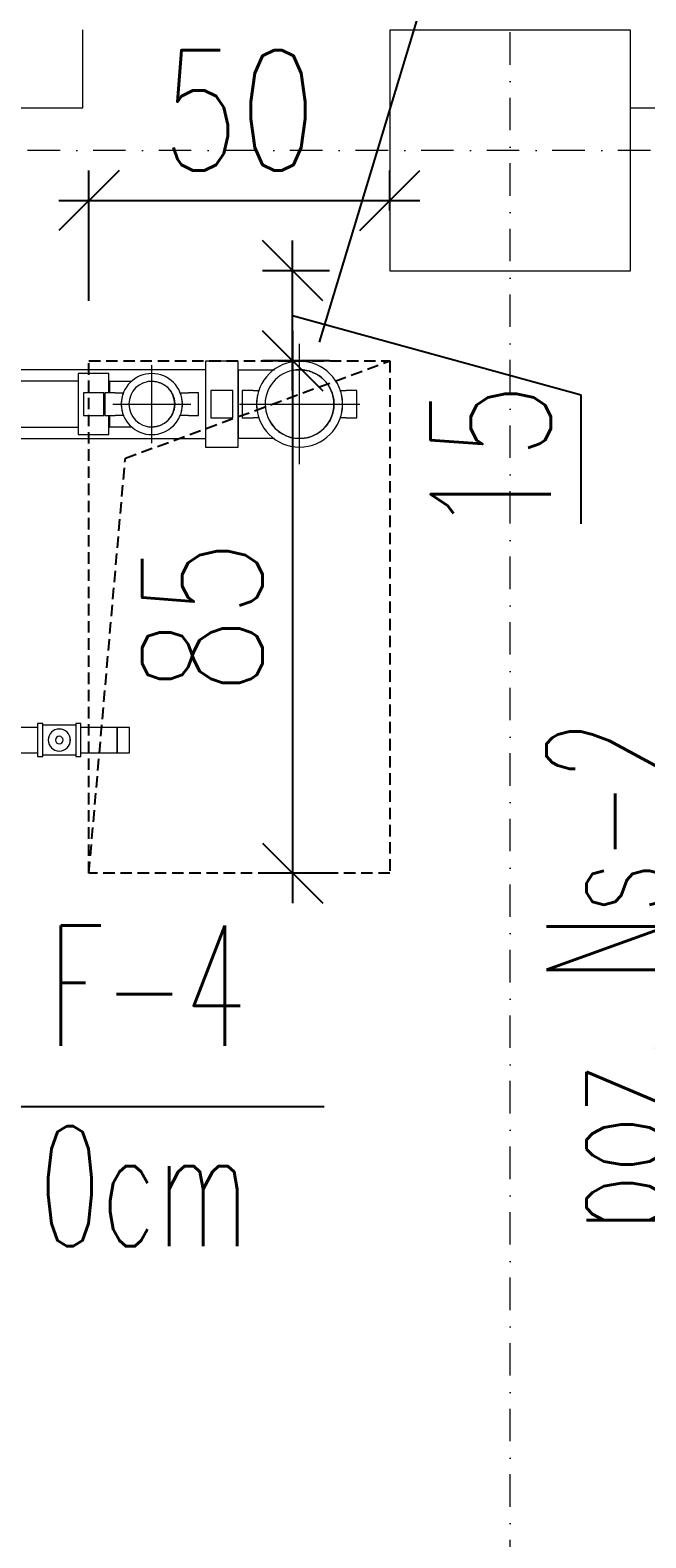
# Model space of a CAD drawing. Header units: millimetres. Extents: x -303 to 588072, y -379 to 357555.
# Tile 48 of 88: x 563200 to 563302, y 340312 to 340563. Entities that reach past the tile are written whole.
import ezdxf

# ---------------------------------------------------------------- set-up
doc = ezdxf.new("R2010")
doc.units = ezdxf.units.MM
doc.header["$LTSCALE"] = 0.15
doc.header["$MEASUREMENT"] = 0
doc.header["$PDSIZE"] = -5
doc.linetypes.add('DASHED', pattern=[19.05, 12.7, -6.35])
doc.linetypes.add('Kropki i Kreski', pattern=[72, 36, -18, 0, -18])
for name, color, linetype in [('2', 4, 'DASHED'), ('2_ściany wewnętrzne.ISTN', 7, 'Continuous'), ('3', 4, 'Continuous'), ('3_pompownia.K_IR', 7, 'Continuous'), ('4_osie.ISTN', 7, 'Continuous'), ('RFD_3', 4, 'Continuous'), ('RFD_5', 8, 'Continuous'), ('RFD_5 @ 10', 8, 'Continuous')]:
    doc.layers.add(name, color=color, linetype=linetype)
doc.styles.get("Standard").update_dxf_attribs({"font": 'simplex.shx', "width": 0.75})
doc.styles.add('txt3', font='simplex.shx', dxfattribs={"width": 0.75, "height": 20})
doc.dimstyles.new('opis 1.1', dxfattribs={"dimscale": 0, "dimtxt": 2, "dimasz": 1, "dimexe": 0.5, "dimexo": 1, "dimgap": 0, "dimtad": 0, "dimdec": 1, "dimrnd": 0.5, "dimdsep": 46, "dimtxsty": 'Standard', "dimblk1": 'OBLIQUE', "dimblk2": 'OBLIQUE', "dimsah": 1, "dimcen": 1, "dimdle": 0.5, "dimclrd": 256, "dimclre": 256, "dimclrt": 4, "dimadec": 0, "dimazin": 2, "dimtm": 1e-09, "dimtfac": 0.75, "dimtdec": 1, "dimtmove": 0, "dimatfit": 3, "dimfxl": 0, "dimtvp": 0.75, "dimtolj": 1, "dimtzin": 0, "dimlwd": -1, "dimlwe": -1, "dimarcsym": 0})

# ---------------------------------------------------------------- blocks, each defined once
blk = doc.blocks.new('rfrefrffff')
at = {"layer": '2_ściany wewnętrzne.ISTN', "color": 252, "linetype": 'Continuous', "lineweight": 0, "flags": 128}
for points in [[(563208.63, 340549.94), (563208.63, 340562.94)], [(562759.63, 340549.94), (563208.63, 340549.94)], [(563299.63, 340549.98), (563364.7, 340549.98)]]:
    blk.add_lwpolyline(points, dxfattribs=at)
blk.add_lwpolyline([(563259.63, 340522.88), (563299.63, 340522.88), (563299.63, 340562.88), (563259.63, 340562.88)], close=True, dxfattribs=at)
at = {"layer": '3_pompownia.K_IR', "color": 254, "linetype": 'Continuous', "lineweight": 15}
for p, q in [((563244.63, 340490.7), (563244.63, 340510.7)), ((563220.08, 340494.2), (563220.08, 340507.2)), ((563234.42, 340507.84), (563229.01, 340507.84)), ((563229.01, 340507.84), (563229.01, 340500.69)), ((563234.42, 340500.69), (563234.42, 340507.84)), ((563207.86, 340504.5), (563098.29, 340504.5)), ((563229.01, 340506.4), (563169.35, 340506.4)), ((563212.94, 340505.78), (563207.86, 340505.78)), ((563207.86, 340505.78), (563207.86, 340500.7)), ((563212.94, 340502.62), (563212.94, 340505.78)), ((563213.06, 340504.51), (563212.94, 340504.51)), ((563213.06, 340502.6), (563213.06, 340504.51)), ((563213.06, 340504.51), (563213.06, 340502.6)), ((563234.45, 340500.69), (563234.45, 340506.4)), ((563234.45, 340506.4), (563234.45, 340500.69)), ((563208.7, 340502.6), (563208.7, 340498.79)), ((563212.09, 340502.6), (563208.7, 340502.6)), ((563212.09, 340498.79), (563212.09, 340502.6)), ((563212.29, 340502.6), (563212.29, 340498.79)), ((563213.98, 340502.6), (563212.29, 340502.6)), ((563213.98, 340502.6), (563215.37, 340502.6)), ((563224.78, 340502.6), (563226.17, 340502.6)), ((563227.86, 340502.6), (563226.17, 340502.6)), ((563227.86, 340498.79), (563227.86, 340502.6)), ((563229.91, 340502.98), (563229.91, 340498.4)), ((563233.52, 340502.98), (563229.91, 340502.98)), ((563233.52, 340498.4), (563233.52, 340502.98)), ((563235.11, 340502.98), (563235.11, 340498.4)), ((563236.91, 340502.98), (563235.11, 340502.98)), ((563236.91, 340502.98), (563237.86, 340502.98)), ((563251.41, 340502.98), (563252.36, 340502.98)), ((563254.16, 340502.98), (563252.36, 340502.98)), ((563254.16, 340498.4), (563254.16, 340502.98)), ((563207.86, 340500.7), (563207.86, 340495.62)), ((563213.58, 340500.7), (563226.58, 340500.7)), ((563229.01, 340500.69), (563229.01, 340493.54)), ((563234.42, 340493.54), (563234.42, 340500.69)), ((563234.45, 340494.97), (563234.45, 340500.69)), ((563234.45, 340500.69), (563234.45, 340494.97)), ((563244.63, 340500.7), (563244.63, 340500.69)), ((563098.29, 340496.89), (563207.86, 340496.89)), ((563208.7, 340498.79), (563212.09, 340498.79)), ((563212.29, 340498.79), (563213.98, 340498.79)), ((563212.94, 340495.62), (563212.94, 340498.77)), ((563212.94, 340496.89), (563213.06, 340496.89)), ((563213.06, 340496.89), (563213.06, 340498.79)), ((563213.06, 340498.79), (563213.06, 340496.89)), ((563215.37, 340498.79), (563213.98, 340498.79)), ((563226.17, 340498.79), (563224.78, 340498.79)), ((563226.17, 340498.79), (563227.86, 340498.79)), ((563229.91, 340498.4), (563233.52, 340498.4)), ((563235.11, 340498.4), (563236.91, 340498.4)), ((563237.86, 340498.4), (563236.91, 340498.4)), ((563252.36, 340498.4), (563251.41, 340498.4)), ((563252.36, 340498.4), (563254.16, 340498.4)), ((563169.35, 340494.97), (563229.01, 340494.97)), ((563207.86, 340495.62), (563212.94, 340495.62)), ((563229.01, 340493.54), (563234.42, 340493.54)), ((563201.1, 340446.94), (562908.3, 340446.94)), ((563201.97, 340447.56), (563201.1, 340447.56)), ((563201.1, 340447.56), (563201.1, 340444.83)), ((563201.97, 340444.83), (563201.97, 340447.56)), ((563204.7, 340447.31), (563201.97, 340447.31)), ((563207.43, 340447.31), (563204.7, 340447.31)), ((563208.3, 340447.56), (563207.43, 340447.56)), ((563207.43, 340447.56), (563207.43, 340444.83)), ((563208.3, 340444.83), (563208.3, 340447.56)), ((563214.3, 340446.94), (563208.3, 340446.94)), ((563216.38, 340446.94), (563214.3, 340446.94)), ((563214.3, 340442.72), (563214.3, 340446.94)), ((563214.3, 340446.86), (563214.3, 340446.66)), ((563214.3, 340446.65), (563214.3, 340446.32)), ((563216.38, 340444.83), (563216.38, 340446.94)), ((563201.1, 340444.83), (563201.1, 340442.09)), ((563201.97, 340442.09), (563201.97, 340444.83)), ((563207.43, 340444.83), (563207.43, 340442.09)), ((563208.3, 340442.09), (563208.3, 340444.83)), ((563214.3, 340446.32), (563214.3, 340445.88)), ((563214.3, 340445.88), (563214.3, 340445.37)), ((563214.3, 340445.37), (563214.3, 340444.83)), ((563214.3, 340444.83), (563214.3, 340444.28)), ((563214.3, 340444.28), (563214.3, 340443.77)), ((563216.38, 340442.72), (563216.38, 340444.83)), ((562908.3, 340442.72), (563201.1, 340442.72)), ((563201.1, 340442.09), (563201.97, 340442.09)), ((563201.97, 340442.35), (563204.7, 340442.35)), ((563204.7, 340442.35), (563207.43, 340442.35)), ((563207.43, 340442.09), (563208.3, 340442.09)), ((563208.3, 340442.72), (563214.3, 340442.72)), ((563214.3, 340443.77), (563214.3, 340443.34)), ((563214.3, 340443.34), (563214.3, 340443)), ((563214.3, 340443), (563214.3, 340442.79)), ((563214.3, 340442.72), (563216.38, 340442.72))]:
    blk.add_line(p, q, dxfattribs=at)
at = {"layer": '3_pompownia.K_IR', "color": 7, "linetype": 'Continuous', "lineweight": 15}
blk.add_line((563234.63, 340500.7), (563254.63, 340500.7), dxfattribs=at)
at = {"layer": '3_pompownia.K_IR', "color": 254, "linetype": 'Continuous', "lineweight": 15, "flags": 128}
for points in [[(563213.06, 340504.51), (563213.35, 340504.51), (563213.63, 340504.51), (563213.9, 340504.51), (563214.18, 340504.51), (563214.46, 340504.51), (563214.73, 340504.51), (563215, 340504.51), (563215.27, 340504.51), (563215.53, 340504.51), (563215.79, 340504.51), (563216.05, 340504.51), (563216.3, 340504.51), (563216.55, 340504.51), (563216.77, 340504.51)], [(563219.49, 340504.51), (563219.6, 340504.51), (563219.7, 340504.51), (563219.78, 340504.51), (563219.86, 340504.51), (563219.92, 340504.51), (563219.97, 340504.51), (563220.02, 340504.51), (563220.05, 340504.51), (563220.07, 340504.51), (563220.07, 340504.51)], [(563220.15, 340504.5), (563220.23, 340504.5), (563220.38, 340504.49), (563220.53, 340504.48), (563220.68, 340504.46), (563220.83, 340504.43), (563220.98, 340504.4), (563221.13, 340504.36), (563221.27, 340504.31), (563221.42, 340504.26), (563221.56, 340504.21), (563221.7, 340504.14), (563221.83, 340504.08), (563221.97, 340504), (563222.1, 340503.92), (563222.23, 340503.84), (563222.35, 340503.75), (563222.47, 340503.66), (563222.59, 340503.56), (563222.7, 340503.46), (563222.81, 340503.35), (563222.91, 340503.24), (563223.01, 340503.12), (563223.11, 340503), (563223.2, 340502.88), (563223.28, 340502.75), (563223.36, 340502.62), (563223.44, 340502.49), (563223.5, 340502.36), (563223.57, 340502.22), (563223.63, 340502.08), (563223.68, 340501.93), (563223.73, 340501.79), (563223.77, 340501.64), (563223.8, 340501.49), (563223.83, 340501.34), (563223.85, 340501.19), (563223.87, 340501.04), (563223.88, 340500.89), (563223.88, 340500.74), (563223.89, 340500.7)], [(563234.45, 340506.4), (563234.86, 340506.4), (563235.26, 340506.4), (563235.67, 340506.4), (563236.07, 340506.4), (563236.47, 340506.4), (563236.87, 340506.4), (563237.26, 340506.4), (563237.65, 340506.4), (563238.04, 340506.4), (563238.41, 340506.4), (563238.79, 340506.4), (563239.15, 340506.4), (563239.51, 340506.4), (563239.86, 340506.4), (563240.2, 340506.4), (563240.44, 340506.4)], [(563243.79, 340506.4), (563243.94, 340506.4), (563244.08, 340506.4), (563244.21, 340506.4), (563244.31, 340506.4), (563244.41, 340506.4), (563244.49, 340506.4), (563244.55, 340506.4)], [(563244.71, 340506.4), (563244.86, 340506.4), (563245.09, 340506.39), (563245.32, 340506.36), (563245.54, 340506.33), (563245.77, 340506.29), (563245.99, 340506.24)], [(563246.21, 340506.18), (563246.43, 340506.11), (563246.65, 340506.04), (563246.86, 340505.95), (563247.07, 340505.86), (563247.27, 340505.76), (563247.43, 340505.67)], [(563247.54, 340505.61), (563247.67, 340505.53), (563247.86, 340505.41), (563248.05, 340505.27), (563248.23, 340505.13), (563248.4, 340504.99), (563248.57, 340504.83), (563248.63, 340504.77)], [(563248.73, 340504.67), (563248.89, 340504.5), (563249.04, 340504.33), (563249.18, 340504.15), (563249.32, 340503.97), (563249.44, 340503.78), (563249.56, 340503.58), (563249.67, 340503.38), (563249.78, 340503.18), (563249.87, 340502.97), (563249.96, 340502.76), (563250.04, 340502.55), (563250.11, 340502.33), (563250.17, 340502.11), (563250.22, 340501.89), (563250.27, 340501.66), (563250.3, 340501.44), (563250.32, 340501.21), (563250.34, 340500.98), (563250.35, 340500.75), (563250.35, 340500.69)], [(563223.89, 340500.7), (563223.88, 340500.54), (563223.87, 340500.39), (563223.86, 340500.24), (563223.84, 340500.09), (563223.81, 340499.94), (563223.78, 340499.79), (563223.74, 340499.64), (563223.69, 340499.5), (563223.64, 340499.35), (563223.58, 340499.21), (563223.52, 340499.07), (563223.45, 340498.94), (563223.38, 340498.8), (563223.3, 340498.67), (563223.22, 340498.54), (563223.13, 340498.42), (563223.04, 340498.3), (563222.94, 340498.18), (563222.84, 340498.07), (563222.73, 340497.96), (563222.62, 340497.86), (563222.5, 340497.76), (563222.38, 340497.66), (563222.26, 340497.57), (563222.13, 340497.49), (563222, 340497.41), (563221.87, 340497.34), (563221.74, 340497.27), (563221.6, 340497.2), (563221.46, 340497.14), (563221.31, 340497.09), (563221.17, 340497.05), (563221.02, 340497.01), (563220.87, 340496.97), (563220.72, 340496.94), (563220.57, 340496.92), (563220.42, 340496.9), (563220.27, 340496.89), (563220.12, 340496.89), (563220.08, 340496.89)], [(563250.35, 340500.69), (563250.34, 340500.46), (563250.33, 340500.23), (563250.31, 340500.01), (563250.28, 340499.78), (563250.23, 340499.55), (563250.18, 340499.33), (563250.13, 340499.11), (563250.06, 340498.89), (563249.98, 340498.68), (563249.9, 340498.46), (563249.8, 340498.26), (563249.7, 340498.05), (563249.59, 340497.85), (563249.48, 340497.65), (563249.35, 340497.46), (563249.22, 340497.28), (563249.08, 340497.1), (563248.93, 340496.92), (563248.78, 340496.75), (563248.62, 340496.59), (563248.45, 340496.43), (563248.27, 340496.29), (563248.1, 340496.14), (563247.91, 340496.01), (563247.72, 340495.88), (563247.53, 340495.76), (563247.33, 340495.65), (563247.12, 340495.55), (563246.92, 340495.45), (563246.7, 340495.36), (563246.49, 340495.28), (563246.27, 340495.21), (563246.05, 340495.15), (563245.83, 340495.1), (563245.6, 340495.06), (563245.38, 340495.02), (563245.15, 340495), (563244.92, 340494.98), (563244.7, 340494.98), (563244.63, 340494.97)], [(563216.77, 340496.89), (563216.61, 340496.89), (563216.37, 340496.89), (563216.12, 340496.89), (563215.86, 340496.89), (563215.61, 340496.89), (563215.34, 340496.89), (563215.07, 340496.89), (563214.8, 340496.89), (563214.53, 340496.89), (563214.26, 340496.89), (563213.98, 340496.89), (563213.7, 340496.89), (563213.42, 340496.89), (563213.14, 340496.89), (563213.06, 340496.89)], [(563220.08, 340496.89), (563220.07, 340496.89), (563220.05, 340496.89), (563220.02, 340496.89), (563219.99, 340496.89), (563219.94, 340496.89), (563219.87, 340496.89), (563219.8, 340496.89), (563219.72, 340496.89), (563219.63, 340496.89), (563219.52, 340496.89)], [(563240.44, 340494.97), (563240.29, 340494.97), (563239.95, 340494.97), (563239.6, 340494.97), (563239.25, 340494.97), (563238.89, 340494.97), (563238.52, 340494.97), (563238.14, 340494.97), (563237.76, 340494.97), (563237.37, 340494.97), (563236.98, 340494.97), (563236.58, 340494.97), (563236.18, 340494.97), (563235.78, 340494.97), (563235.37, 340494.97), (563234.97, 340494.97), (563234.56, 340494.97), (563234.45, 340494.97)], [(563244.63, 340494.97), (563244.63, 340494.97), (563244.6, 340494.97), (563244.56, 340494.97), (563244.5, 340494.97), (563244.43, 340494.97), (563244.34, 340494.97), (563244.24, 340494.97), (563244.12, 340494.97), (563243.98, 340494.97), (563243.83, 340494.97)]]:
    blk.add_lwpolyline(points, dxfattribs=at)
at = {"layer": '3_pompownia.K_IR', "color": 254, "linetype": 'Continuous', "lineweight": 15}
for centre, radius, start, end in [((563244.63, 340500.69), 7.15, 0, 180), ((563220.08, 340500.7), 5.08, 0, 180), ((563220.08, 340500.7), 3.8, 0, 180), ((563220.08, 340500.7), 3.81, 74.7519, 75), ((563244.63, 340500.7), 5.72, 0, 180), ((563220.08, 340500.7), 5.08, 166.5435, 180), ((563220.08, 340500.7), 5.08, 157.9757, 162.6676), ((563220.08, 340500.7), 5.08, 17.3324, 22.0243), ((563220.08, 340500.7), 5.08, 0, 13.4565), ((563244.63, 340500.69), 7.15, 166.5889, 180), ((563244.63, 340500.69), 7.15, 161.3543, 163.792), ((563244.63, 340500.69), 7.15, 16.208, 18.6457), ((563244.63, 340500.69), 7.15, 0, 13.4111), ((563220.08, 340500.7), 5.08, 180, 0), ((563220.08, 340500.7), 5.08, 180, 193.4565), ((563220.08, 340500.7), 5.08, 197.3324, 202.0243), ((563220.08, 340500.7), 3.81, 180, 0), ((563220.08, 340500.7), 5.08, 337.9757, 342.6676), ((563220.08, 340500.7), 5.08, 346.5435, 0), ((563244.63, 340500.69), 7.15, 180, 0), ((563244.63, 340500.69), 7.15, 180, 193.4111), ((563244.63, 340500.7), 5.71, 180, 0), ((563244.63, 340500.69), 7.15, 346.5889, 0), ((563220.08, 340500.7), 3.81, 224.4895, 225), ((563220.08, 340500.7), 3.81, 285, 285.2481), ((563220.08, 340500.7), 3.81, 315, 315.5105), ((563244.63, 340500.69), 7.15, 196.208, 198.6457), ((563244.63, 340500.69), 5.72, 210, 330), ((563244.63, 340500.69), 7.15, 341.3543, 343.792), ((563204.7, 340444.83), 1.85, 0, 180), ((563204.7, 340444.83), 1.83, 90, 180), ((563204.7, 340444.83), 1.83, 0, 90), ((563204.7, 340444.83), 1.85, 180, 0), ((563204.7, 340444.83), 1.83, 180, 270), ((563204.7, 340444.83), 0.635, 90, 180), ((563204.7, 340444.83), 0.635, 180, 270), ((563204.7, 340444.83), 0.635, 0, 90), ((563204.7, 340444.83), 1.83, 270, 0), ((563204.7, 340444.83), 0.635, 270, 0)]:
    blk.add_arc(centre, radius, start, end, dxfattribs=at)
at = {"layer": '4_osie.ISTN', "color": 252, "linetype": 'Kropki i Kreski', "lineweight": 0}
blk.add_line((564414.73, 340542.88), (562540.38, 340542.88), dxfattribs=at)
blk = doc.blocks.new('_Oblique')
at = {"color": 0, "linetype": 'ByBlock', "lineweight": -2}
blk.add_line((-0.5, -0.5), (0.5, 0.5), dxfattribs=at)
blk = doc.blocks.new('*D1868')
at = {"layer": 'Defpoints', "color": 0, "lineweight": 80}
for p in [(563259.63, 340507.88), (563243.48, 340422.71), (563259.63, 340422.71)]:
    blk.add_point(p, dxfattribs=at)
at = {"layer": 'RFD_5'}
for p, q in [((563243.48, 340512.88), (563243.48, 340417.71)), ((563249.63, 340507.88), (563238.48, 340507.88)), ((563249.63, 340422.71), (563238.48, 340422.71))]:
    blk.add_line(p, q, dxfattribs=at)
at = {"layer": 'RFD_5', "xscale": 10, "yscale": 10, "zscale": 10}
for p, rotation in [((563243.48, 340507.88), 90), ((563243.48, 340422.71), 270)]:
    blk.add_blockref('_Oblique', p, dxfattribs=dict(at, rotation=rotation))
at = {"layer": 'RFD_5', "color": 4, "insert": (563228.48, 340465.3), "char_height": 20, "attachment_point": 5, "rotation": 90}
blk.add_mtext('\\A1;85', dxfattribs=at)
blk = doc.blocks.new('*D1869')
at = {"layer": 'Defpoints', "color": 0, "lineweight": 80}
for p in [(563259.63, 340534.54), (563259.63, 340522.88), (563209.63, 340507.88)]:
    blk.add_point(p, dxfattribs=at)
at = {"layer": 'RFD_5'}
for p, q in [((563209.63, 340517.88), (563209.63, 340539.54)), ((563259.63, 340532.88), (563259.63, 340539.54)), ((563204.63, 340534.54), (563264.63, 340534.54))]:
    blk.add_line(p, q, dxfattribs=at)
at = {"layer": 'RFD_5', "xscale": 10, "yscale": 10, "zscale": 10, "rotation": 180}
blk.add_blockref('_Oblique', (563209.63, 340534.54), dxfattribs=at)
at = {"layer": 'RFD_5', "xscale": 10, "yscale": 10, "zscale": 10}
blk.add_blockref('_Oblique', (563259.63, 340534.54), dxfattribs=at)
at = {"layer": 'RFD_5', "color": 4, "insert": (563234.63, 340549.54), "char_height": 20, "attachment_point": 5}
blk.add_mtext('\\A1;50', dxfattribs=at)
blk = doc.blocks.new('*D1943')
at = {"layer": 'Defpoints', "color": 0, "lineweight": 80}
for p in [(563243.48, 340522.88), (563259.63, 340522.88), (563259.63, 340507.88)]:
    blk.add_point(p, dxfattribs=at)
at = {"layer": 'RFD_5'}
for p, q in [((563243.48, 340502.88), (563243.48, 340527.88)), ((563249.63, 340522.88), (563238.48, 340522.88)), ((563291.4, 340502.21), (563243.48, 340515.38)), ((563249.63, 340507.88), (563238.48, 340507.88)), ((563291.4, 340480.78), (563291.4, 340502.21))]:
    blk.add_line(p, q, dxfattribs=at)
at = {"layer": 'RFD_5', "xscale": 10, "yscale": 10, "zscale": 10}
for p, rotation in [((563243.48, 340522.88), 90), ((563243.48, 340507.88), 270)]:
    blk.add_blockref('_Oblique', p, dxfattribs=dict(at, rotation=rotation))
at = {"layer": 'RFD_5', "color": 4, "insert": (563276.4, 340491.5), "char_height": 20, "attachment_point": 5, "rotation": 90}
blk.add_mtext('\\A1;15', dxfattribs=at)

msp = doc.modelspace()

# ---------------------------------------------------------------- linework, layer by layer
at = {"layer": '2', "linetype": 'DASHED'}
for points in [[(563209.63, 340507.88), (563259.63, 340507.88)], [(563209.63, 340422.71), (563209.63, 340507.88)], [(563209.63, 340422.71), (563215.68, 340491.7), (563259.63, 340507.88)], [(563259.63, 340507.88), (563259.63, 340422.71)], [(563259.63, 340422.71), (563209.63, 340422.71)]]:
    msp.add_lwpolyline(points, dxfattribs=at)
at = {"layer": '4_osie.ISTN', "color": 252, "linetype": 'Kropki i Kreski', "lineweight": 0}
msp.add_line((563279.63, 339805.04), (563279.63, 340649.94), dxfattribs=at)
at = {"layer": 'RFD_5'}
msp.add_lwpolyline([(563756.36, 340786.1), (563331.11, 340786.1), (563247.91, 340511.01)], dxfattribs=at)
at = {"layer": 'RFD_5', "elevation": -40}
msp.add_lwpolyline([(563248.69, 340383.82), (563151.41, 340383.82), (563144.43, 340470.34)], dxfattribs=at)

# ---------------------------------------------------------------- block references
at = {"layer": 'RFD_3', "color": 3}
msp.add_blockref('rfrefrffff', (0, 0), dxfattribs=at)

# ---------------------------------------------------------------- texts
at = {"layer": '3', "color": 4, "char_height": 20, "attachment_point": 4, "style": 'txt3'}
for s, insert, rotation in [('{\\A1;\\W0.80000x;poz. Ns-2}\\P{\\A1;\\W0.80000x;2xceramiczne}', (563312.33, 340362.93, 40), 90.0002), ('{\\A1;\\W0.80000x;poz. F-4}\\P{\\A1;\\W0.80000x;gr. 10cm}', (563161.22, 340383.99), 0.0002)]:
    msp.add_mtext(s, dxfattribs=dict(at, insert=insert, rotation=rotation))

# ---------------------------------------------------------------- dimensions: what is measured, and where the dimension line sits
at = {"layer": 'RFD_5 @ 10'}
dim = msp.add_linear_dim(base=(563259.63, 340534.54), p1=(563209.63, 340507.88), p2=(563259.63, 340522.88), dimstyle='opis 1.1', override={"dimscale": 0, "dimblk1": 'Oblique', "dimblk2": 'Oblique'}, dxfattribs=at)
dim.commit()
dim.dimension.update_dxf_attribs({"geometry": '*D1869', "text_midpoint": (563234.63, 340549.54)})
dim = msp.add_linear_dim(base=(563243.48, 340522.88), p1=(563259.63, 340507.88), p2=(563259.63, 340522.88), angle=90, dimstyle='opis 1.1', override={"dimscale": 0, "dimblk1": 'Oblique', "dimblk2": 'Oblique', "dimtmove": 1}, dxfattribs=at)
dim.commit()
dim.dimension.update_dxf_attribs({"geometry": '*D1943', "text_midpoint": (563291.4, 340502.21), "dimtype": 160})
dim = msp.add_linear_dim(base=(563243.48, 340422.71), p1=(563259.63, 340507.88), p2=(563259.63, 340422.71), angle=90, dimstyle='opis 1.1', override={"dimscale": 0, "dimblk1": 'Oblique', "dimblk2": 'Oblique'}, dxfattribs=at)
dim.commit()
dim.dimension.update_dxf_attribs({"geometry": '*D1868', "text_midpoint": (563228.48, 340465.3)})

doc.saveas('drawing.dxf')
